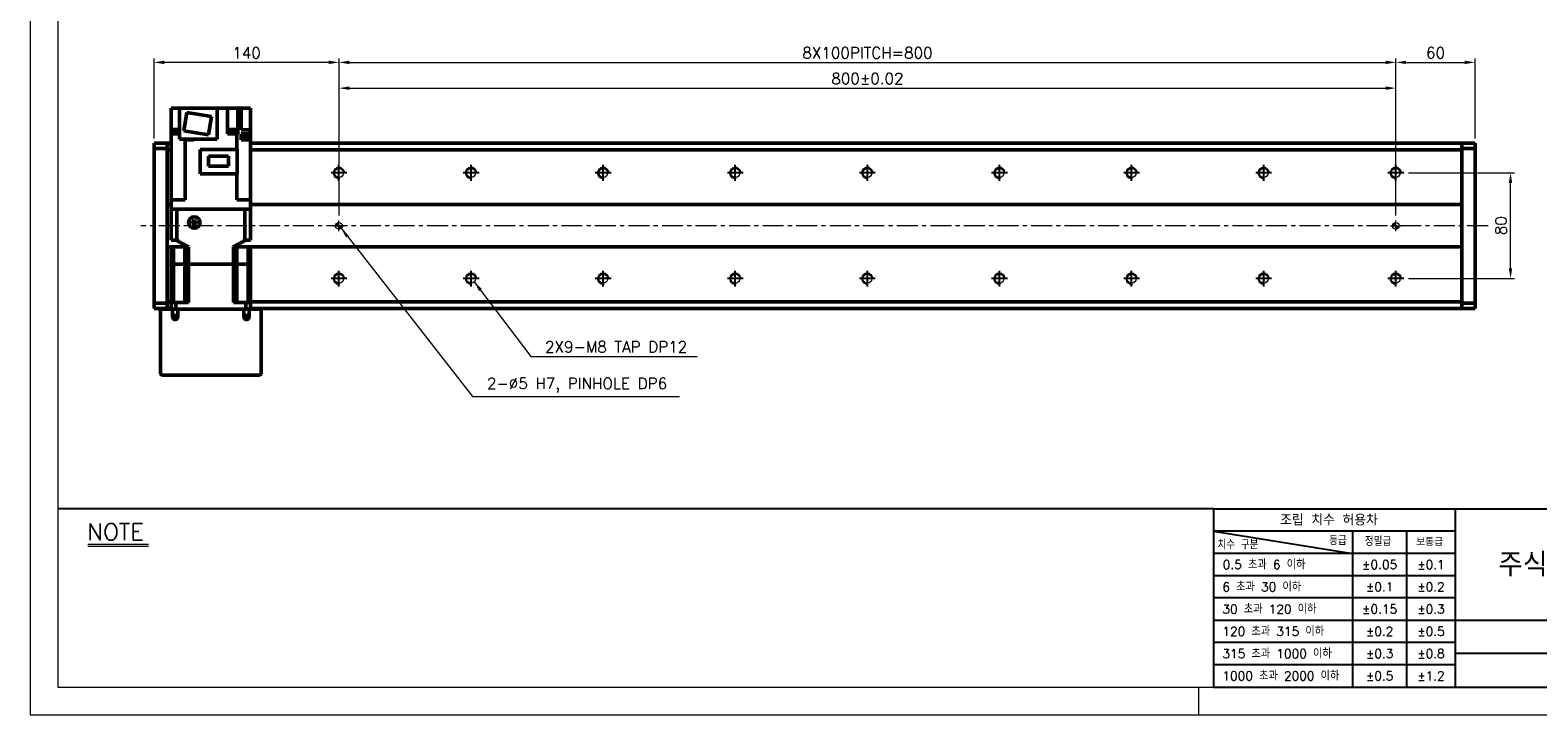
# Model space of a CAD drawing. Header units: millimetres. Extents: x 46891 to 50316, y 6223 to 9780.
# Tile 1 of 5: x 48547 to 49688, y 8529 to 9047. Entities that reach past the tile are written whole.
import ezdxf

# ---------------------------------------------------------------- set-up
doc = ezdxf.new("R2010")
doc.units = ezdxf.units.MM
doc.header["$LTSCALE"] = 0.5
doc.linetypes.add('CENTER', pattern=[50.8, 31.75, -6.35, 6.35, -6.35])
doc.layers.get('0').update_dxf_attribs({"lineweight": 20})
for name, color, linetype, lineweight in [('1', 1, 'CENTER', 13), ('4', 4, 'Continuous', 13), ('외형선(ISO)', 7, 'Continuous', 50)]:
    doc.layers.add(name, color=color, linetype=linetype, lineweight=lineweight)
for name, color, linetype in [('3', 3, 'Continuous'), ('C', 1, 'CENTER'), ('DIM', 4, 'Continuous')]:
    doc.layers.add(name, color=color, linetype=linetype)
doc.styles.add('DSR TEXT', font='romans.shx', dxfattribs={"bigfont": 'whgtxt.shx'})
doc.styles.get("Standard").update_dxf_attribs({"font": 'romans.shx', "bigfont": 'whgtxt.shx'})
doc.dimstyles.new('DSR', dxfattribs={"dimscale": 2, "dimtxt": 3, "dimasz": 3, "dimexe": 0.5, "dimexo": 0.5, "dimgap": 0.5, "dimtad": 1, "dimdsep": 46, "dimtxsty": 'Standard', "dimcen": 2.5, "dimclrd": 4, "dimclre": 4, "dimclrt": 2, "dimadec": 0, "dimazin": 2, "dimtfac": 1, "dimtmove": 0, "dimatfit": 3, "dimfxl": 0, "dimlwd": -1, "dimlwe": -1, "dimarcsym": 0})

# ---------------------------------------------------------------- blocks, each defined once
blk = doc.blocks.new('A$C13F00394')
for p, q in [((-202.34, 25.67), (-191.42, 25.67)), ((-202.34, 25.3), (-191.42, 25.3))]:
    blk.add_line(p, q)
at = {"layer": '3'}
for p, q in [((0, 32), (-207.68, 32)), ((0, 32), (202.32, 32)), ((0, 32), (0, 0)), ((43.43, 32), (43.43, 0)), ((0, 28), (25, 24)), ((43.43, 28), (0, 28)), ((25, 28), (25, 0)), ((34.7, 28), (34.7, 0)), ((43.43, 24), (0, 24)), ((43.43, 20), (0, 20)), ((43.43, 16), (0, 16)), ((0, 12), (129.32, 12)), ((43.43, 8), (0, 8)), ((97.32, 6), (43.43, 6)), ((43.43, 4), (0, 4)), ((0, 0), (202.32, 0))]:
    blk.add_line(p, q, dxfattribs=at)
at = {"color": 0, "style": 'DSR TEXT'}
for s, height, p in [('조립 치수 허용차', 2, (11.97, 29.02)), ('등급', 1.5, (20.77, 25.52)), ('치수 구분', 1.5, (0.69, 24.78)), ('정밀급', 1.5, (27.18, 25.37)), ('보통급', 1.3, (36.41, 25.38)), (' 0.5 초과 6 이하', 1.6, (0.56, 21.19)), (' 6 초과 30 이하', 1.6, (0.49, 17.19)), (' 30 초과 120 이하', 1.6, (0.49, 13.19)), (' 120 초과 315 이하', 1.6, (0.49, 9.19)), (' 315 초과 1000 이하', 1.6, (0.49, 5.19)), (' 1000 초과 2000 이하', 1.6, (0.49, 1.19))]:
    blk.add_text(s, height=height, dxfattribs=at).set_placement(p)
at = {"color": 7, "insert": (70.37, 22), "char_height": 4.2, "attachment_point": 5, "style": 'DSR TEXT'}
blk.add_mtext('주식회사 디에스알', dxfattribs=at)
at = {"color": 0, "char_height": 1.6, "attachment_point": 5, "style": 'DSR TEXT'}
for s, insert in [('%%P0.05', (29.85, 22)), ('%%P0.1', (39.07, 22)), ('%%P0.1', (29.85, 18)), ('%%P0.2', (39.07, 18)), ('%%P0.15', (29.85, 14)), ('%%P0.3', (39.07, 14)), ('%%P0.2', (29.85, 10)), ('%%P0.5', (39.07, 10)), ('%%P0.3', (29.85, 6)), ('%%P0.8', (39.07, 6)), ('%%P0.5', (29.85, 2)), ('%%P1.2', (39.07, 2))]:
    blk.add_mtext(s, dxfattribs=dict(at, insert=insert))
at = {"layer": '4', "color": 0, "style": 'DSR TEXT'}
blk.add_text('NOTE', height=3, dxfattribs=at).set_placement((-202.39, 26.38))
blk = doc.blocks.new('A$C1C1952E1')
at = {"color": 1}
blk.add_lwpolyline([(0, 0), (420, 0), (420, 297), (0, 297)], close=True, dxfattribs=at)
at = {"color": 3}
blk.add_lwpolyline([(5, 5), (415, 5), (415, 292), (5, 292)], close=True, dxfattribs=at)
blk = doc.blocks.new('A$C33E56CC6')
h = blk.add_hatch()
h.set_pattern_fill('ANSI31', color=256, style=0)
h.set_pattern_definition([(45, (-7065.45672, -6508.5399), (-0.0883883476, 0.0883883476), [])])
h.paths.add_polyline_path([(4, 6.5, 0.414214), (1.5, 4), (4, 4)])
h.paths.add_polyline_path([(6.5, 4), (4, 4), (4, 1.5, 0.414214)])
blk.add_circle((4, 4), 2.5)
at = {"layer": '1'}
for p, q in [((0, 4), (8, 4)), ((4, 0), (4, 8))]:
    blk.add_line(p, q, dxfattribs=at)
blk = doc.blocks.new('tap8')
blk.add_circle((0, 0), 3.4)
at = {"layer": 'C', "color": 1, "linetype": 'CENTER'}
for p, q in [((-6, 0), (6, 0)), ((0, -6), (0, 6))]:
    blk.add_line(p, q, dxfattribs=at)
at = {"layer": 'DIM', "color": 3}
blk.add_arc((0, 0), 4, 263.8455, 189.4314, dxfattribs=at)
blk = doc.blocks.new('*D120')
at = {"color": 1, "linetype": 'ByBlock'}
for p, q in [((48780.5, 8906.8), (48780.5, 9006.3)), ((49580.5, 8906.8), (49580.5, 9006.3)), ((48788.3, 9003.3), (49572.7, 9003.3))]:
    blk.add_line(p, q, dxfattribs=at)
at = {"color": 1}
for points in [[(48788.3, 9004.6), (48788.3, 9002), (48780.5, 9003.3)], [(49572.7, 9004.6), (49572.7, 9002), (49580.5, 9003.3)]]:
    blk.add_solid(points, dxfattribs=at)
at = {"layer": 'Defpoints', "color": 0}
for p in [(49580.5, 9003.3), (48780.5, 8903.2), (49580.5, 8903.2)]:
    blk.add_point(p, dxfattribs=at)
at = {"color": 3, "insert": (49180.5, 9010.5), "char_height": 8.4, "attachment_point": 5, "style": 'DSR TEXT'}
blk.add_mtext('800%%P0.02', dxfattribs=at)
blk = doc.blocks.new('*D122')
at = {"color": 1, "linetype": 'ByBlock'}
for p, q in [((49580.5, 8950.4), (49580.5, 9025.8)), ((49588.3, 9022.8), (49632.7, 9022.8)), ((49640.5, 8965.3), (49640.5, 9025.8))]:
    blk.add_line(p, q, dxfattribs=at)
at = {"color": 1}
for points in [[(49588.3, 9024.1), (49588.3, 9021.5), (49580.5, 9022.8)], [(49632.7, 9024.1), (49632.7, 9021.5), (49640.5, 9022.8)]]:
    blk.add_solid(points, dxfattribs=at)
at = {"layer": 'Defpoints', "color": 0}
for p in [(49640.5, 9022.8), (49640.5, 8961.7), (49580.5, 8946.8)]:
    blk.add_point(p, dxfattribs=at)
at = {"color": 3, "insert": (49610.5, 9030), "char_height": 8.4, "attachment_point": 5, "style": 'DSR TEXT'}
blk.add_mtext('60', dxfattribs=at)
blk = doc.blocks.new('*D124')
at = {"color": 1, "linetype": 'ByBlock'}
for p, q in [((48640.5, 8965.3), (48640.5, 9025.8)), ((48772.7, 9022.8), (48648.3, 9022.8)), ((48780.5, 8906.8), (48780.5, 9025.8))]:
    blk.add_line(p, q, dxfattribs=at)
at = {"color": 1}
for points in [[(48648.3, 9024.1), (48648.3, 9021.5), (48640.5, 9022.8)], [(48772.7, 9024.1), (48772.7, 9021.5), (48780.5, 9022.8)]]:
    blk.add_solid(points, dxfattribs=at)
at = {"layer": 'Defpoints', "color": 0}
for p in [(48640.5, 9022.8), (48640.5, 8961.7), (48780.5, 8903.2)]:
    blk.add_point(p, dxfattribs=at)
at = {"color": 3, "insert": (48710.5, 9030), "char_height": 8.4, "attachment_point": 5, "style": 'DSR TEXT'}
blk.add_mtext('140', dxfattribs=at)
blk = doc.blocks.new('*D125')
at = {"color": 1, "linetype": 'ByBlock'}
for p, q in [((48780.5, 8948.8), (48780.5, 9025.8)), ((48788.3, 9022.8), (49572.7, 9022.8)), ((49580.5, 8948.8), (49580.5, 9025.8))]:
    blk.add_line(p, q, dxfattribs=at)
at = {"color": 1}
for points in [[(48788.3, 9024.1), (48788.3, 9021.5), (48780.5, 9022.8)], [(49572.7, 9024.1), (49572.7, 9021.5), (49580.5, 9022.8)]]:
    blk.add_solid(points, dxfattribs=at)
at = {"layer": 'Defpoints', "color": 0}
for p in [(49580.5, 9022.8), (48780.5, 8945.2), (49580.5, 8945.2)]:
    blk.add_point(p, dxfattribs=at)
at = {"color": 3, "insert": (49180.5, 9030), "char_height": 8.4, "attachment_point": 5, "style": 'DSR TEXT'}
blk.add_mtext('8X100PITCH=800', dxfattribs=at)
blk = doc.blocks.new('*D126')
at = {"color": 1, "linetype": 'ByBlock'}
for p, q in [((49590.1, 8939.2), (49670.3, 8939.2)), ((49667.3, 8867), (49667.3, 8931.4)), ((49590.1, 8859.2), (49670.3, 8859.2))]:
    blk.add_line(p, q, dxfattribs=at)
at = {"color": 1}
for points in [[(49666, 8931.4), (49668.6, 8931.4), (49667.3, 8939.2)], [(49666, 8867), (49668.6, 8867), (49667.3, 8859.2)]]:
    blk.add_solid(points, dxfattribs=at)
at = {"layer": 'Defpoints', "color": 0}
for p in [(49586.5, 8939.2), (49667.3, 8939.2), (49586.5, 8859.2)]:
    blk.add_point(p, dxfattribs=at)
at = {"color": 3, "insert": (49660.1, 8899.2), "char_height": 8.4, "attachment_point": 5, "rotation": 90, "style": 'DSR TEXT'}
blk.add_mtext('80', dxfattribs=at)

msp = doc.modelspace()

# ---------------------------------------------------------------- linework, layer by layer
at = {"color": 1}
msp.add_line((49431.19132, 8550.05552), (49431.19132, 8528.99552), dxfattribs=at)
at = {"layer": '1'}
msp.add_line((49650.45364, 8899.15198), (48630.45364, 8899.15198), dxfattribs=at)
at = {"layer": '3'}
msp.add_line((49442.49018, 8550.05552), (50294.65132, 8550.05552), dxfattribs=at)
at = {"layer": '외형선(ISO)'}
for p, q in [((48653.45364, 8988.25198), (48657.45364, 8988.25198)), ((48653.45364, 8968.75198), (48653.45364, 8988.25198)), ((48659.75364, 8988.25198), (48657.45364, 8988.25198)), ((48659.75364, 8988.25198), (48688.15364, 8988.25198)), ((48659.75364, 8988.25198), (48659.75364, 8964.75198)), ((48662.97556, 8971.02429), (48665.16564, 8984.85192)), ((48665.16564, 8984.85192), (48683.93172, 8981.87967)), ((48688.15364, 8988.25198), (48695.95364, 8988.25198)), ((48688.15364, 8988.25198), (48688.15364, 8964.75198)), ((48699.45364, 8988.25198), (48695.95364, 8988.25198)), ((48695.95364, 8988.25198), (48695.95364, 8968.75198)), ((48699.45364, 8988.25198), (48703.96172, 8988.25198)), ((48706.45364, 8988.25198), (48703.96172, 8988.25198)), ((48703.96172, 8988.25198), (48703.96172, 8968.75198)), ((48709.95364, 8988.25198), (48706.45364, 8988.25198)), ((48706.45364, 8988.25198), (48706.45364, 8971.75198)), ((48709.95364, 8988.25198), (48713.45364, 8988.25198)), ((48713.45364, 8988.25198), (48713.45364, 8971.75198)), ((48654.16494, 8971.95198), (48659.75364, 8971.95198)), ((48654.16494, 8969.95198), (48654.16494, 8971.95198)), ((48681.74164, 8968.05203), (48662.97556, 8971.02429)), ((48683.93172, 8981.87967), (48681.74164, 8968.05203)), ((48696.9496, 8971.95198), (48702.5496, 8971.95198)), ((48696.9496, 8969.95198), (48696.9496, 8971.95198)), ((48702.5496, 8969.95198), (48702.5496, 8971.95198)), ((48707.89366, 8971.75198), (48706.45364, 8971.75198)), ((48707.89366, 8971.75198), (48713.45364, 8971.75198)), ((48713.45364, 8971.75198), (48713.45364, 8968.75198)), ((48640.45364, 8961.65198), (48640.45364, 8960.7733)), ((48650.45364, 8961.65198), (48640.45364, 8961.65198)), ((48640.45364, 8957.65198), (48640.45364, 8960.7733)), ((48650.45364, 8961.65198), (48650.45364, 8960.7733)), ((48653.45364, 8961.65198), (48650.45364, 8961.65198)), ((48650.45364, 8960.7733), (48650.45364, 8961.65198)), ((48650.45364, 8956.65198), (48650.45364, 8960.7733)), ((48650.45364, 8960.7733), (48650.45364, 8957.65198)), ((48653.41873, 8964.95198), (48653.45364, 8964.95198)), ((48653.41873, 8964.25198), (48653.41873, 8964.95198)), ((48653.45364, 8964.25198), (48653.41873, 8964.25198)), ((48653.45364, 8918.65198), (48653.45364, 8968.75198)), ((48653.45364, 8968.75198), (48659.01362, 8968.75198)), ((48653.96494, 8969.25198), (48659.75364, 8969.25198)), ((48653.96494, 8968.75198), (48653.96494, 8969.25198)), ((48654.01494, 8969.95198), (48659.75364, 8969.95198)), ((48654.01494, 8969.25198), (48654.01494, 8969.95198)), ((48659.75364, 8968.75198), (48659.01362, 8968.75198)), ((48688.15364, 8964.75198), (48659.75364, 8964.75198)), ((48663.17684, 8964.25198), (48663.17684, 8964.75198)), ((48663.49497, 8964.25198), (48663.17684, 8964.25198)), ((48663.49497, 8964.25198), (48663.89427, 8964.25198)), ((48663.84089, 8964.25198), (48663.84089, 8964.75198)), ((48663.89427, 8964.25198), (48666.33836, 8964.25198)), ((48663.89427, 8918.65198), (48663.89427, 8964.25198)), ((48667.24343, 8964.25198), (48666.33836, 8964.25198)), ((48667.24343, 8964.25198), (48670.65364, 8964.25198)), ((48669.74089, 8964.25198), (48669.74089, 8964.75198)), ((48670.65364, 8964.25198), (48670.65364, 8964.75198)), ((48695.95364, 8968.75198), (48703.01301, 8968.75198)), ((48696.7496, 8969.25198), (48702.7496, 8969.25198)), ((48696.7496, 8968.75198), (48696.7496, 8969.25198)), ((48696.7996, 8969.95198), (48702.6996, 8969.95198)), ((48696.7996, 8969.25198), (48696.7996, 8969.95198)), ((48702.6996, 8969.25198), (48702.6996, 8969.95198)), ((48702.7496, 8968.75198), (48702.7496, 8969.25198)), ((48703.01301, 8968.75198), (48703.01301, 8956.90198)), ((48703.01301, 8968.75198), (48703.41232, 8968.75198)), ((48703.96172, 8968.75198), (48703.41232, 8968.75198)), ((48706.45364, 8968.75198), (48706.45364, 8964.25198)), ((48706.45364, 8968.75198), (48707.89366, 8968.75198)), ((48707.89366, 8964.25198), (48706.45364, 8964.25198)), ((48707.58856, 8964.95198), (48713.48856, 8964.95198)), ((48707.58856, 8964.25198), (48707.58856, 8964.95198)), ((48707.73856, 8966.95198), (48713.33856, 8966.95198)), ((48707.73856, 8964.95198), (48707.73856, 8966.95198)), ((48713.45364, 8968.75198), (48707.89366, 8968.75198)), ((48707.89366, 8964.25198), (48713.45364, 8964.25198)), ((48713.33856, 8964.95198), (48713.33856, 8966.95198)), ((48713.45364, 8964.95198), (48713.45364, 8968.75198)), ((48713.45364, 8918.65198), (48713.45364, 8964.25198)), ((48713.48856, 8964.25198), (48713.45364, 8964.25198)), ((49630.45364, 8961.65198), (48713.45364, 8961.65198)), ((48713.48856, 8964.25198), (48713.48856, 8964.95198)), ((49630.45364, 8960.7733), (49630.45364, 8961.65198)), ((49630.45364, 8961.65198), (49630.45364, 8960.7733)), ((49630.45364, 8961.65198), (49640.45364, 8961.65198)), ((49630.45364, 8960.7733), (49630.45364, 8956.65198)), ((49630.45364, 8957.65198), (49630.45364, 8960.7733)), ((49640.45364, 8960.7733), (49640.45364, 8961.65198)), ((49640.45364, 8960.7733), (49640.45364, 8957.65198)), ((48640.45364, 8840.65198), (48640.45364, 8957.65198)), ((48650.45364, 8957.65198), (48640.45364, 8957.65198)), ((48650.45364, 8915.15198), (48650.45364, 8956.65198)), ((48650.45364, 8956.65198), (48653.45364, 8956.65198)), ((48675.45364, 8938.55198), (48675.45364, 8956.90198)), ((48675.45364, 8956.90198), (48703.25364, 8956.90198)), ((48681.80364, 8944.32698), (48681.80364, 8951.77698)), ((48681.80364, 8951.77698), (48696.90364, 8951.77698)), ((48696.90364, 8951.77698), (48696.90364, 8944.32698)), ((48703.25364, 8938.55198), (48703.25364, 8956.90198)), ((48713.45364, 8956.65198), (49630.45364, 8956.65198)), ((49630.45364, 8957.65198), (49640.45364, 8957.65198)), ((49630.45364, 8956.65198), (49630.45364, 8915.15198)), ((49640.45364, 8957.65198), (49640.45364, 8840.65198)), ((48703.25364, 8938.55198), (48675.45364, 8938.55198)), ((48696.90364, 8944.32698), (48681.80364, 8944.32698)), ((48703.01301, 8918.65198), (48703.01301, 8938.55198)), ((48650.45364, 8914.29842), (48650.45364, 8915.15198)), ((48653.45364, 8915.15198), (48650.45364, 8915.15198)), ((48650.45364, 8913.94487), (48650.45364, 8914.29842)), ((48650.45364, 8884.35908), (48650.45364, 8913.94487)), ((48650.45364, 8913.94487), (48650.45364, 8884.35908)), ((48653.45364, 8918.65198), (48653.45364, 8911.65198)), ((48653.45364, 8918.65198), (48657.95364, 8918.65198)), ((48663.89427, 8918.65198), (48657.95364, 8918.65198)), ((48708.95364, 8918.65198), (48703.01301, 8918.65198)), ((48708.95364, 8918.65198), (48713.45364, 8918.65198)), ((48713.45364, 8918.65198), (48713.45364, 8911.65198)), ((49630.45364, 8915.15198), (48713.45364, 8915.15198)), ((49630.45364, 8915.15198), (49630.45364, 8914.29842)), ((49630.45364, 8914.29842), (49630.45364, 8913.94487)), ((49630.45364, 8913.94487), (49630.45364, 8884.35908)), ((49630.45364, 8884.35908), (49630.45364, 8913.94487)), ((48653.45811, 8911.65198), (48653.45364, 8911.65198)), ((48653.45364, 8888.15198), (48653.45364, 8911.65198)), ((48657.75309, 8911.65198), (48653.45811, 8911.65198)), ((48657.75831, 8911.65198), (48657.75309, 8911.65198)), ((48657.75831, 8888.15198), (48657.75831, 8911.65198)), ((48657.75831, 8911.65198), (48709.14897, 8911.65198)), ((48708.95364, 8911.65198), (48657.95364, 8911.65198)), ((48670.95364, 8903.38403), (48669.45364, 8902.518)), ((48669.45364, 8902.518), (48669.45364, 8900.78595)), ((48672.45364, 8902.518), (48670.95364, 8903.38403)), ((48672.45364, 8900.78595), (48672.45364, 8902.518)), ((48709.15419, 8911.65198), (48709.14897, 8911.65198)), ((48709.14897, 8888.15198), (48709.14897, 8911.65198)), ((48713.44917, 8911.65198), (48709.15419, 8911.65198)), ((48713.45364, 8911.65198), (48713.44917, 8911.65198)), ((48713.45364, 8888.15198), (48713.45364, 8911.65198)), ((48669.45364, 8900.78595), (48670.95364, 8899.91993)), ((48670.95364, 8899.91993), (48672.45364, 8900.78595)), ((48650.45364, 8884.00553), (48650.45364, 8884.35908)), ((48650.45364, 8883.15198), (48650.45364, 8884.00553)), ((48650.45364, 8841.65198), (48650.45364, 8883.15198)), ((48650.45364, 8883.15198), (48653.45364, 8883.15198)), ((48657.75831, 8888.15198), (48653.45364, 8888.15198)), ((48655.16606, 8883.15198), (48653.45364, 8883.15198)), ((48653.45364, 8870.15198), (48653.45364, 8883.15198)), ((48655.16606, 8870.15198), (48655.16606, 8883.15198)), ((48655.16606, 8883.15198), (48663.70364, 8883.15198)), ((48666.41692, 8883.15198), (48663.70364, 8883.15198)), ((48663.70364, 8870.15198), (48663.70364, 8883.15198)), ((48666.41692, 8870.15198), (48666.41692, 8883.15198)), ((48703.20364, 8883.15198), (48700.49037, 8883.15198)), ((48700.49037, 8870.15198), (48700.49037, 8883.15198)), ((48711.74123, 8883.15198), (48703.20364, 8883.15198)), ((48703.20364, 8870.15198), (48703.20364, 8883.15198)), ((48713.45364, 8888.15198), (48709.14897, 8888.15198)), ((48713.45364, 8883.15198), (48711.74123, 8883.15198)), ((48711.74123, 8870.15198), (48711.74123, 8883.15198)), ((48713.45364, 8883.15198), (49630.45364, 8883.15198)), ((48713.45364, 8870.15198), (48713.45364, 8883.15198)), ((49630.45364, 8884.35908), (49630.45364, 8884.00553)), ((49630.45364, 8884.00553), (49630.45364, 8883.15198)), ((49630.45364, 8883.15198), (49630.45364, 8841.65198)), ((48653.45364, 8870.15198), (48655.16606, 8870.15198)), ((48653.45364, 8870.15198), (48653.45364, 8841.15198)), ((48655.16606, 8870.15198), (48653.45364, 8870.15198)), ((48655.16606, 8870.15198), (48658.70364, 8870.15198)), ((48655.16606, 8841.15198), (48655.16606, 8870.15198)), ((48655.16606, 8870.15198), (48658.70364, 8870.15198)), ((48658.70364, 8870.15198), (48663.70364, 8870.15198)), ((48658.70364, 8870.15198), (48663.70364, 8870.15198)), ((48663.70364, 8870.15198), (48666.41692, 8870.15198)), ((48663.70364, 8841.15198), (48663.70364, 8870.15198)), ((48666.41692, 8870.15198), (48663.70364, 8870.15198)), ((48666.41692, 8870.15198), (48700.49037, 8870.15198)), ((48666.41692, 8870.15198), (48666.41692, 8841.15198)), ((48666.41692, 8870.15198), (48700.49037, 8870.15198)), ((48700.49037, 8870.15198), (48703.20364, 8870.15198)), ((48700.49037, 8870.15198), (48700.49037, 8841.15198)), ((48703.20364, 8870.15198), (48700.49037, 8870.15198)), ((48703.20364, 8870.15198), (48708.20364, 8870.15198)), ((48703.20364, 8841.15198), (48703.20364, 8870.15198)), ((48703.20364, 8870.15198), (48708.20364, 8870.15198)), ((48708.20364, 8870.15198), (48711.74123, 8870.15198)), ((48708.20364, 8870.15198), (48711.74123, 8870.15198)), ((48711.74123, 8870.15198), (48713.45364, 8870.15198)), ((48711.74123, 8841.15198), (48711.74123, 8870.15198)), ((48713.45364, 8870.15198), (48711.74123, 8870.15198)), ((48713.45364, 8870.15198), (48713.45364, 8841.15198)), ((48640.45364, 8837.53066), (48640.45364, 8840.65198)), ((48650.45364, 8840.65198), (48640.45364, 8840.65198)), ((48640.45364, 8837.53066), (48640.45364, 8836.65198)), ((48650.45364, 8836.65198), (48640.45364, 8836.65198)), ((48645.45364, 8836.15198), (48646.45364, 8836.15198)), ((48645.45364, 8836.15198), (48645.45364, 8787.15198)), ((48646.45364, 8836.15198), (48654.45364, 8836.15198)), ((48650.45364, 8837.53066), (48650.45364, 8841.65198)), ((48653.45364, 8841.65198), (48650.45364, 8841.65198)), ((48650.45364, 8840.65198), (48650.45364, 8837.53066)), ((48650.45364, 8837.53066), (48650.45364, 8836.65198)), ((48650.45364, 8836.65198), (48650.45364, 8837.53066)), ((48653.45364, 8836.65198), (48650.45364, 8836.65198)), ((48656.99613, 8841.15198), (48653.45364, 8841.15198)), ((48653.45364, 8836.15198), (48653.45364, 8841.15198)), ((48654.45364, 8836.15198), (48658.45364, 8836.15198)), ((48654.45364, 8830.15198), (48654.45364, 8836.15198)), ((48656.99613, 8841.15198), (48666.41692, 8841.15198)), ((48656.99613, 8836.15198), (48656.99613, 8841.15198)), ((48658.45364, 8836.15198), (48658.45364, 8830.15198)), ((48658.45364, 8836.15198), (48708.45364, 8836.15198)), ((48700.49037, 8841.15198), (48709.91116, 8841.15198)), ((48708.45364, 8836.15198), (48712.45364, 8836.15198)), ((48708.45364, 8830.15198), (48708.45364, 8836.15198)), ((48713.45364, 8841.15198), (48709.91116, 8841.15198)), ((48709.91116, 8836.15198), (48709.91116, 8841.15198)), ((48712.45364, 8836.15198), (48712.45364, 8830.15198)), ((48712.45364, 8836.15198), (48720.45364, 8836.15198)), ((49630.45364, 8841.65198), (48713.45364, 8841.65198)), ((48713.45364, 8836.15198), (48713.45364, 8841.15198)), ((49630.45364, 8836.65198), (48713.45364, 8836.65198)), ((48720.45364, 8836.15198), (48721.45364, 8836.15198)), ((48721.45364, 8787.15198), (48721.45364, 8836.15198)), ((49630.45364, 8841.65198), (49630.45364, 8837.53066)), ((49630.45364, 8837.53066), (49630.45364, 8840.65198)), ((49630.45364, 8840.65198), (49640.45364, 8840.65198)), ((49630.45364, 8836.65198), (49630.45364, 8837.53066)), ((49630.45364, 8837.53066), (49630.45364, 8836.65198)), ((49630.45364, 8836.65198), (49640.45364, 8836.65198)), ((49640.45364, 8840.65198), (49640.45364, 8837.53066)), ((49640.45364, 8836.65198), (49640.45364, 8837.53066)), ((48646.45364, 8786.15198), (48720.45364, 8786.15198))]:
    msp.add_line(p, q, dxfattribs=at)
for centre, radius in [((48670.95364, 8901.65198), 4.35), ((48656.45364, 8830.15198), 1.2295), ((48710.45364, 8830.15198), 1.2295)]:
    msp.add_circle(centre, radius, dxfattribs=at)
for centre, radius, start, end in [((48656.45364, 8830.15198), 2, 180, 0), ((48710.45364, 8830.15198), 2, 180, 0), ((48646.45364, 8787.15198), 1, 180, 270), ((48720.45364, 8787.15198), 1, 270, 0)]:
    msp.add_arc(centre, radius, start, end, dxfattribs=at)
for points, weights in [([(48657.75831, 8888.15198), (48662.38014, 8885.14541), (48666.41692, 8883.15198)], [1.35251798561, 1.41367336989, 1.45736434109]), ([(48700.49037, 8883.15198), (48704.52715, 8885.14541), (48709.14897, 8888.15198)], [1.45736434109, 1.41367336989, 1.35251798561])]:
    msp.add_rational_spline(points, weights, degree=2, dxfattribs=at)

# ---------------------------------------------------------------- block references
at = {"xscale": 4.212, "yscale": 4.212, "zscale": 4.212}
for name, p in [('A$C1C1952E1', (48546.67132, 8528.99552)), ('A$C13F00394', (49442.49018, 8550.05552))]:
    msp.add_blockref(name, p, dxfattribs=at)
at = {"rotation": 90}
for p in [(48780.45364, 8939.15198), (48880.45364, 8939.15198), (48980.45364, 8939.15198), (49080.45364, 8939.15198), (49180.45364, 8939.15198), (49280.45364, 8939.15198), (49380.45364, 8939.15198), (49480.45364, 8939.15198), (49580.45364, 8939.15198), (48780.45364, 8859.15198), (48880.45364, 8859.15198), (48980.45364, 8859.15198), (49080.45364, 8859.15198), (49180.45364, 8859.15198), (49280.45364, 8859.15198), (49380.45364, 8859.15198), (49480.45364, 8859.15198), (49580.45364, 8859.15198)]:
    msp.add_blockref('tap8', p, dxfattribs=at)
for p in [(48776.45364, 8895.15198), (49576.45364, 8895.15198)]:
    msp.add_blockref('A$C33E56CC6', p)

# ---------------------------------------------------------------- texts
at = {"color": 3, "char_height": 8.4, "attachment_point": 7, "style": 'DSR TEXT'}
for s, insert in [('2X9-M8 TAP DP12', (48936.42632, 8803.29947)), ('2-%%C5 H7, PINHOLE DP6', (48892.44325, 8773.04724))]:
    msp.add_mtext(s, dxfattribs=dict(at, insert=insert))

# ---------------------------------------------------------------- dimensions: what is measured, and where the dimension line sits
dim = msp.add_linear_dim(base=(48640.45364, 9022.82658), p1=(48780.45364, 8903.15198), p2=(48640.45364, 8961.65198), dimstyle='DSR', override={"dimscale": 3, "dimtxt": 2.8, "dimasz": 2.600136, "dimexe": 1, "dimexo": 1.2, "dimgap": 1, "dimdec": 4, "dimtxsty": 'DSR TEXT', "dimclrd": 1, "dimclre": 1, "dimclrt": 3, "dimtdec": 4, "dimtix": 1})
dim.commit()
dim.dimension.update_dxf_attribs({"geometry": '*D124', "text_midpoint": (48710.45364, 9030.02658)})
for base, p1, p2, text, picture, middle in [((49580.45364, 9022.82658), (48780.45364, 8945.19895), (49580.45364, 8945.19895), '8X100PITCH=<>', '*D125', (49180.45364, 9030.02658)), ((49580.45364, 9003.34406), (48780.45364, 8903.15198), (49580.45364, 8903.15198), '<>%%P0.02', '*D120', (49180.45364, 9010.54406))]:
    dim = msp.add_linear_dim(base=base, p1=p1, p2=p2, text=text, dimstyle='DSR', override={"dimscale": 3, "dimtxt": 2.8, "dimasz": 2.600136, "dimexe": 1, "dimexo": 1.2, "dimgap": 1, "dimdec": 4, "dimtxsty": 'DSR TEXT', "dimclrd": 1, "dimclre": 1, "dimclrt": 3, "dimtdec": 4, "dimtix": 1})
    dim.commit()
    dim.dimension.update_dxf_attribs({"geometry": picture, "text_midpoint": middle})
dim = msp.add_linear_dim(base=(49640.45364, 9022.82658), p1=(49580.45364, 8946.76362), p2=(49640.45364, 8961.65198), dimstyle='DSR', override={"dimscale": 3, "dimtxt": 2.8, "dimasz": 2.600136, "dimexe": 1, "dimexo": 1.2, "dimgap": 1, "dimdec": 4, "dimtxsty": 'DSR TEXT', "dimclrd": 1, "dimclre": 1, "dimclrt": 3, "dimtdec": 4, "dimtix": 1})
dim.commit()
dim.dimension.update_dxf_attribs({"geometry": '*D122', "text_midpoint": (49610.45364, 9022.82658), "dimtype": 160})
dim = msp.add_linear_dim(base=(49667.29218, 8939.15198), p1=(49586.50061, 8859.15198), p2=(49586.50061, 8939.15198), angle=90, dimstyle='DSR', override={"dimscale": 3, "dimtxt": 2.8, "dimasz": 2.600136, "dimexe": 1, "dimexo": 1.2, "dimgap": 1, "dimdec": 4, "dimtxsty": 'DSR TEXT', "dimclrd": 1, "dimclre": 1, "dimclrt": 3, "dimtdec": 4, "dimtix": 1})
dim.commit()
dim.dimension.update_dxf_attribs({"geometry": '*D126', "text_midpoint": (49660.09218, 8899.15198)})

# ---------------------------------------------------------------- leaders
at = {"annotation_type": 0, "has_hookline": 1, "hookline_direction": 0}
for points, text_width in [([(48782.03202, 8897.21323), (48881.64284, 8770.04724), (48889.44325, 8770.04724)], 145.875), ([(48882.83473, 8856.72496), (48925.62591, 8800.29947), (48933.42632, 8800.29947)], 115.25)]:
    msp.add_leader(points, dimstyle='DSR', override={"dimscale": 3, "dimtxt": 2.8, "dimasz": 2.600136, "dimexe": 1, "dimexo": 1.2, "dimgap": 1, "dimdec": 4, "dimtxsty": 'DSR TEXT', "dimclrd": 1, "dimclre": 1, "dimclrt": 3, "dimtdec": 4, "dimtix": 1}, dxfattribs=dict(at, text_width=text_width))

doc.saveas('drawing.dxf')
